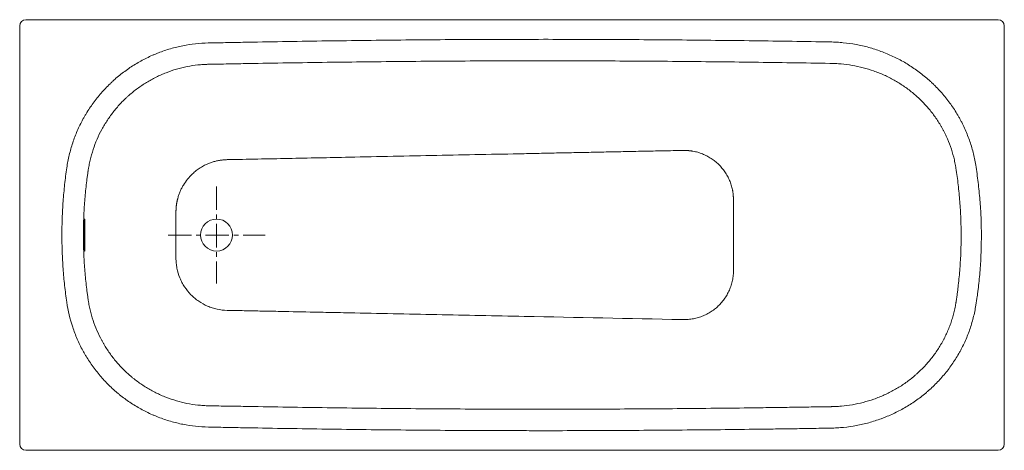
# Model space of a CAD drawing. Header units: millimetres. Extents: x 312 to 1912, y 91 to 791.
import ezdxf

# ---------------------------------------------------------------- set-up
doc = ezdxf.new("R2010")
doc.units = ezdxf.units.MM
doc.header["$LTSCALE"] = 4
doc.header["$MEASUREMENT"] = 0
doc.linetypes.add('MITTE', pattern=[50.8, 31.75, -6.35, 6.35, -6.35])
doc.layers.get('0').update_dxf_attribs({"lineweight": 20})
doc.layers.add('Kontur 2', color=8, linetype='Continuous', lineweight=9)
doc.layers.add('mittellinien_aktuell', color=7, linetype='MITTE', lineweight=9)

msp = doc.modelspace()

# ---------------------------------------------------------------- linework, layer by layer
for p, q in [((322.5, 791.1), (1902.5, 791.1)), ((312.5, 101.1), (312.5, 781.1)), ((1912.5, 781.1), (1912.5, 101.1)), ((1842.3, 441.1), (1842.3, 441.1)), ((1902.5, 91.1), (322.5, 91.1))]:
    msp.add_line(p, q)
msp.add_circle((632.4, 441.1), 26)
for centre, start, end in [((322.5, 781.1), 90, 180), ((1902.5, 781.1), 0, 90), ((322.5, 101.1), 180, 270), ((1902.5, 101.1), 270, 0)]:
    msp.add_arc(centre, 10, start, end)
for points, knots in [([(1132.4, 724.2), (1111, 724.2), (1089.7, 724.2), (1046.9, 724), (1025.6, 723.9), (982.8, 723.6), (961.5, 723.4), (918.7, 723.1), (897.4, 722.8), (854.7, 722.3), (833.3, 722.1), (790.6, 721.5), (769.2, 721.2), (726.5, 720.5), (705.1, 720.2), (673.1, 719.6), (662.4, 719.4), (646.4, 719.1), (641.1, 719), (633, 718.9), (630.4, 718.8), (626.4, 718.8), (625, 718.7), (622.4, 718.7), (621, 718.7), (619.7, 718.6)], [0, 0, 0, 0, 0.125, 0.125, 0.25, 0.25, 0.375, 0.375, 0.5, 0.5, 0.625, 0.625, 0.75, 0.75, 0.875, 0.875, 0.9375, 0.9375, 0.96875, 0.96875, 0.984375, 0.984375, 0.992188, 0.992188, 1, 1, 1, 1]), ([(1629.1, 720.1), (1608.4, 720.5), (1587.7, 720.8), (1546.4, 721.4), (1525.7, 721.7), (1484.3, 722.2), (1463.6, 722.5), (1422.2, 722.9), (1401.5, 723.1), (1360.1, 723.5), (1339.4, 723.6), (1298, 723.9), (1277.3, 724), (1235.9, 724.2), (1215.2, 724.2), (1173.8, 724.3), (1153.1, 724.3), (1132.4, 724.2)], [0, 0, 0, 0, 0.125, 0.125, 0.25, 0.25, 0.375, 0.375, 0.5, 0.5, 0.625, 0.625, 0.75, 0.75, 0.875, 0.875, 1, 1, 1, 1]), ([(1833.9, 549.7), (1833.9, 549.8), (1833.8, 549.9), (1833.8, 550.1), (1833.8, 550.2), (1833.7, 550.4), (1833.7, 551), (1833.4, 552.3), (1833, 554.9), (1832.5, 557.2), (1831.6, 561.6), (1831, 564.6), (1828.7, 573.4), (1827, 579.1), (1823, 590.5), (1820.7, 596), (1816.9, 604.3), (1815.6, 607), (1813.5, 611.1), (1812.8, 612.4), (1811.3, 615.1), (1810.6, 616.4), (1806.8, 623), (1803.5, 628.1), (1796.6, 637.9), (1792.9, 642.7), (1785.1, 651.8), (1781, 656.2), (1775.6, 661.6), (1774.5, 662.6), (1772.2, 664.7), (1771.1, 665.7), (1767.7, 668.8), (1765.4, 670.7), (1758.4, 676.5), (1753.5, 680.1), (1743.6, 686.8), (1738.5, 690), (1728, 695.9), (1722.6, 698.6), (1714.3, 702.3), (1711.5, 703.5), (1705.8, 705.8), (1703, 706.8), (1694.4, 709.8), (1688.7, 711.6), (1677.1, 714.6), (1671.2, 715.8), (1659.3, 717.9), (1653.4, 718.7), (1645.8, 719.4), (1644.3, 719.5), (1641.3, 719.7), (1638.2, 719.9), (1635.2, 720), (1632.9, 720.1), (1632.2, 720.1), (1631, 720.1), (1630.5, 720.1), (1629.8, 720.1), (1629.5, 720.1), (1629.3, 720.1), (1629.2, 720.1), (1629.1, 720.1)], [0, 0, 0, 0, 0.000977, 0.000977, 0.001953, 0.001953, 0.003906, 0.007812, 0.015625, 0.03125, 0.03125, 0.0625, 0.0625, 0.125, 0.125, 0.1875, 0.1875, 0.21875, 0.21875, 0.234375, 0.234375, 0.25, 0.25, 0.3125, 0.3125, 0.375, 0.375, 0.4375, 0.4375, 0.453125, 0.453125, 0.46875, 0.46875, 0.5, 0.5, 0.5625, 0.5625, 0.625, 0.625, 0.6875, 0.6875, 0.71875, 0.71875, 0.75, 0.75, 0.8125, 0.8125, 0.875, 0.875, 0.9375, 0.9375, 0.953125, 0.953125, 0.96875, 0.984375, 0.984375, 0.992187, 0.992187, 0.996094, 0.998047, 0.999023, 0.999023, 1, 1, 1, 1]), ([(619.7, 718.6), (619.6, 718.6), (619.5, 718.6), (619.3, 718.6), (619, 718.6), (618.4, 718.6), (617.1, 718.6), (616, 718.5), (613.7, 718.4), (612.2, 718.4), (607.8, 718.1), (604.8, 717.8), (596, 716.9), (590.2, 716), (578.7, 713.7), (573, 712.3), (561.6, 709), (556, 707.1), (549.1, 704.4), (547.7, 703.8), (545, 702.7), (543.6, 702.1), (539.5, 700.3), (536.8, 699), (528.8, 695.1), (523.6, 692.2), (513.6, 686.1), (508.7, 682.8), (499.1, 675.8), (494.5, 672.1), (488.9, 667.1), (487.8, 666.1), (485.6, 664.1), (484.5, 663.1), (481.3, 660), (479.2, 657.9), (473.1, 651.4), (469.2, 647), (461.9, 637.7), (458.4, 632.9), (453.5, 625.5), (451.9, 623), (448.9, 617.9), (447.4, 615.3), (443.1, 607.5), (440.5, 602.1), (435.8, 591.2), (433.7, 585.7), (430, 574.5), (428.4, 568.8), (426.3, 560.1), (425.7, 557.2), (424.8, 552.8), (424.6, 551.3), (424.2, 549.1), (424, 548), (423.8, 546.7), (423.7, 546.1), (423.7, 545.8), (423.6, 545.6), (423.6, 545.5), (423.6, 545.4)], [0, 0, 0, 0, 0.000977, 0.000977, 0.001953, 0.003906, 0.007812, 0.015625, 0.015625, 0.03125, 0.03125, 0.0625, 0.0625, 0.125, 0.125, 0.1875, 0.1875, 0.25, 0.25, 0.265625, 0.265625, 0.28125, 0.28125, 0.3125, 0.3125, 0.375, 0.375, 0.4375, 0.4375, 0.5, 0.5, 0.515625, 0.515625, 0.53125, 0.53125, 0.5625, 0.5625, 0.625, 0.625, 0.6875, 0.6875, 0.71875, 0.71875, 0.75, 0.75, 0.8125, 0.8125, 0.875, 0.875, 0.9375, 0.9375, 0.96875, 0.96875, 0.984375, 0.984375, 0.992187, 0.996094, 0.998047, 0.999023, 0.999023, 1, 1, 1, 1]), ([(423.6, 545.4), (423.6, 545.1), (423.5, 544.9), (423.5, 544.3), (423.4, 544.1), (423.3, 543.3), (423.2, 542.7), (423, 541.1), (422.9, 540), (422.4, 536.8), (422.1, 534.6), (421.3, 528.1), (420.8, 523.8), (419.4, 510.8), (418.6, 502.1), (417.3, 484.7), (416.8, 476), (416.2, 458.5), (416, 449.8), (416, 441.1)], [0, 0, 0, 0, 0.007812, 0.007812, 0.015625, 0.015625, 0.03125, 0.03125, 0.0625, 0.0625, 0.125, 0.125, 0.25, 0.25, 0.5, 0.5, 0.75, 0.75, 1, 1, 1, 1]), ([(1842.3, 441.1), (1842.3, 450.2), (1842.1, 459.3), (1841.4, 477.4), (1840.8, 486.5), (1839.4, 504.6), (1838.5, 513.7), (1836.5, 531.7), (1835.2, 540.7), (1833.9, 549.7)], [0, 0, 0, 0, 0.25, 0.25, 0.5, 0.5, 0.75, 0.75, 1, 1, 1, 1]), ([(416.6, 441.1), (416.6, 442.8), (416.6, 444.5), (416.6, 447), (416.7, 447.8), (416.7, 449.5), (416.7, 450.3), (416.8, 452.6), (416.8, 454.1), (416.9, 455.9), (416.9, 456.2), (417, 456.9), (417, 457.3), (417, 458.2), (417.1, 458.9), (417.2, 460.7), (417.3, 461.8), (417.4, 462.9), (417.4, 463.2), (417.4, 463.6), (417.5, 463.8), (417.5, 464.4), (417.6, 465.1), (417.7, 465.7), (417.7, 466.1), (417.8, 466.2), (417.8, 466.4), (417.8, 466.5), (417.9, 466.9), (418, 467.1), (418.1, 467.1), (418.1, 467.1), (418.2, 466.9), (418.2, 466.9), (418.2, 466.8), (418.2, 466.7), (418.3, 466.3), (418.3, 465.8), (418.4, 464.8), (418.4, 464.4), (418.4, 463.6), (418.4, 463.2), (418.5, 461.8), (418.5, 460.7), (418.5, 458.9), (418.5, 458.3), (418.5, 456.9), (418.5, 456.3), (418.5, 454.9), (418.5, 454.1), (418.5, 452.6), (418.5, 451.8), (418.5, 449.5), (418.5, 447.9), (418.5, 445.4), (418.5, 444.5), (418.5, 442.8), (418.5, 442), (418.5, 441.1)], [0, 0, 0, 0, 0.0625, 0.0625, 0.09375, 0.09375, 0.125, 0.125, 0.1875, 0.1875, 0.203125, 0.203125, 0.21875, 0.21875, 0.25, 0.25, 0.3125, 0.3125, 0.328125, 0.328125, 0.34375, 0.34375, 0.375, 0.40625, 0.40625, 0.421875, 0.421875, 0.4375, 0.4375, 0.5, 0.5, 0.53125, 0.53125, 0.546875, 0.546875, 0.5625, 0.5625, 0.625, 0.625, 0.65625, 0.65625, 0.6875, 0.6875, 0.75, 0.75, 0.78125, 0.78125, 0.8125, 0.8125, 0.84375, 0.84375, 0.875, 0.875, 0.9375, 0.9375, 0.96875, 0.96875, 1, 1, 1, 1]), ([(416, 441.1), (416, 432.4), (416.2, 423.7), (416.8, 406.3), (417.3, 397.6), (418.6, 380.2), (419.4, 371.5), (420.8, 358.5), (421.3, 354.2), (422.1, 347.7), (422.4, 345.6), (423, 341.3), (423.3, 339.1), (423.6, 336.9)], [0, 0, 0, 0, 0.25, 0.25, 0.5, 0.5, 0.75, 0.75, 0.875, 0.875, 0.9375, 0.9375, 1, 1, 1, 1]), ([(418.5, 441.1), (418.5, 439.4), (418.5, 437.7), (418.5, 435.2), (418.5, 434.4), (418.5, 432.7), (418.5, 431.9), (418.5, 429.6), (418.5, 428.1), (418.5, 426.3), (418.5, 426), (418.5, 425.3), (418.5, 424.9), (418.5, 423.9), (418.5, 423.3), (418.5, 421.5), (418.5, 420.4), (418.4, 419.2), (418.4, 419), (418.4, 418.6), (418.4, 418.4), (418.4, 417.8), (418.4, 417), (418.3, 416.5), (418.3, 416.1), (418.3, 416), (418.3, 415.8), (418.2, 415.7), (418.2, 415.3), (418.1, 415.1), (418, 415.1), (418, 415.1), (417.9, 415.3), (417.9, 415.3), (417.9, 415.4), (417.9, 415.5), (417.8, 415.9), (417.7, 416.4), (417.6, 417.4), (417.5, 417.8), (417.4, 418.6), (417.4, 419), (417.3, 420.4), (417.2, 421.5), (417.1, 423.3), (417, 423.9), (417, 425.2), (416.9, 425.9), (416.9, 427.3), (416.8, 428.1), (416.8, 429.6), (416.8, 430.3), (416.7, 432.7), (416.7, 434.3), (416.6, 436.8), (416.6, 437.7), (416.6, 439.4), (416.6, 440.2), (416.6, 441.1)], [0, 0, 0, 0, 0.0625, 0.0625, 0.09375, 0.09375, 0.125, 0.125, 0.1875, 0.1875, 0.203125, 0.203125, 0.21875, 0.21875, 0.25, 0.25, 0.3125, 0.3125, 0.328125, 0.328125, 0.34375, 0.34375, 0.375, 0.40625, 0.40625, 0.421875, 0.421875, 0.4375, 0.4375, 0.5, 0.5, 0.53125, 0.53125, 0.546875, 0.546875, 0.5625, 0.5625, 0.625, 0.625, 0.65625, 0.65625, 0.6875, 0.6875, 0.75, 0.75, 0.78125, 0.78125, 0.8125, 0.8125, 0.84375, 0.84375, 0.875, 0.875, 0.9375, 0.9375, 0.96875, 0.96875, 1, 1, 1, 1]), ([(1834.1, 332.6), (1834.5, 334.8), (1834.8, 337), (1835.5, 341.5), (1835.8, 343.8), (1836.4, 348.3), (1836.6, 350.5), (1837.2, 355), (1837.5, 357.3), (1838.2, 364.1), (1838.7, 368.6), (1839.6, 377.6), (1840, 382.1), (1840.6, 391.2), (1840.9, 395.7), (1841.5, 404.8), (1841.7, 409.3), (1841.9, 416.1), (1842, 418.4), (1842.1, 422.9), (1842.1, 425.2), (1842.2, 432), (1842.2, 436.6), (1842.3, 441.1)], [0, 0, 0, 0, 0.0625, 0.0625, 0.125, 0.125, 0.1875, 0.1875, 0.25, 0.25, 0.375, 0.375, 0.5, 0.5, 0.625, 0.625, 0.75, 0.75, 0.8125, 0.8125, 0.875, 0.875, 1, 1, 1, 1]), ([(423.6, 336.9), (423.6, 336.9), (423.6, 336.8), (423.6, 336.6), (423.7, 336.5), (423.7, 336.2), (423.7, 336), (423.8, 335.5), (424, 334.4), (424.4, 331.8), (424.8, 329.6), (425.6, 325.2), (426.2, 322.3), (428.3, 313.7), (429.9, 308), (433.6, 296.8), (435.7, 291.3), (440.3, 280.5), (442.9, 275.1), (446.5, 268.5), (447.2, 267.2), (448.7, 264.6), (449.4, 263.3), (451.7, 259.5), (453.3, 257), (458.2, 249.6), (461.7, 244.8), (469, 235.5), (472.9, 231), (481, 222.4), (485.3, 218.3), (490.9, 213.3), (492, 212.4), (494.3, 210.4), (495.4, 209.5), (498.9, 206.7), (501.3, 204.9), (508.4, 199.6), (513.3, 196.3), (523.4, 190.1), (528.6, 187.2), (536.5, 183.3), (539.2, 182), (543.3, 180.2), (544.7, 179.6), (547.4, 178.5), (548.8, 177.9), (555.8, 175.2), (561.4, 173.3), (572.8, 169.9), (578.5, 168.5), (590.1, 166.2), (596, 165.3), (604.9, 164.4), (607.8, 164.1), (612.3, 163.8), (613.8, 163.7), (616.1, 163.6), (617.2, 163.6), (618.5, 163.6), (619.1, 163.6), (619.4, 163.5), (619.6, 163.5), (619.7, 163.5), (619.8, 163.5)], [0, 0, 0, 0, 0.000977, 0.000977, 0.001953, 0.001953, 0.003906, 0.003906, 0.007812, 0.015625, 0.03125, 0.03125, 0.0625, 0.0625, 0.125, 0.125, 0.1875, 0.1875, 0.25, 0.25, 0.265625, 0.265625, 0.28125, 0.28125, 0.3125, 0.3125, 0.375, 0.375, 0.4375, 0.4375, 0.5, 0.5, 0.515625, 0.515625, 0.53125, 0.53125, 0.5625, 0.5625, 0.625, 0.625, 0.6875, 0.6875, 0.71875, 0.71875, 0.734375, 0.734375, 0.75, 0.75, 0.8125, 0.8125, 0.875, 0.875, 0.9375, 0.9375, 0.96875, 0.96875, 0.984375, 0.984375, 0.992188, 0.996094, 0.998047, 0.999023, 0.999023, 1, 1, 1, 1]), ([(1629.6, 162), (1629.6, 162), (1629.7, 162), (1629.9, 162), (1630.2, 162), (1630.9, 162), (1631.5, 162.1), (1632.6, 162.1), (1633.4, 162.1), (1634.9, 162.1), (1635.6, 162.2), (1637.1, 162.2), (1637.9, 162.3), (1641.7, 162.4), (1644.7, 162.6), (1653.7, 163.5), (1659.6, 164.2), (1671.5, 166.3), (1677.3, 167.5), (1689, 170.6), (1694.8, 172.3), (1702, 174.8), (1703.4, 175.3), (1706.3, 176.4), (1707.7, 177), (1711.9, 178.7), (1714.7, 179.8), (1722.9, 183.6), (1728.3, 186.3), (1738.8, 192.1), (1743.9, 195.3), (1753.9, 202.1), (1758.7, 205.7), (1764.6, 210.5), (1765.8, 211.5), (1768.1, 213.5), (1769.2, 214.5), (1772.6, 217.5), (1774.8, 219.6), (1781.3, 225.9), (1785.4, 230.3), (1793.2, 239.5), (1796.9, 244.3), (1803.9, 254.1), (1807.1, 259.2), (1810.9, 265.8), (1811.7, 267.2), (1813.1, 269.8), (1813.8, 271.2), (1815.9, 275.2), (1817.3, 277.9), (1819.8, 283.4), (1821, 286.2), (1823.2, 291.8), (1824.3, 294.6), (1826.3, 300.3), (1827.2, 303.1), (1828.9, 308.9), (1829.7, 311.8), (1831.2, 317.7), (1831.9, 320.6), (1832.8, 325.1), (1833.1, 326.6), (1833.5, 328.8), (1833.7, 329.9), (1833.9, 331.2), (1834, 331.9), (1834.1, 332.2), (1834.1, 332.4), (1834.1, 332.5), (1834.1, 332.6)], [0, 0, 0, 0, 0.000977, 0.000977, 0.001953, 0.003906, 0.007812, 0.007812, 0.015625, 0.015625, 0.023437, 0.023437, 0.03125, 0.03125, 0.0625, 0.0625, 0.125, 0.125, 0.1875, 0.1875, 0.25, 0.25, 0.265625, 0.265625, 0.28125, 0.28125, 0.3125, 0.3125, 0.375, 0.375, 0.4375, 0.4375, 0.5, 0.5, 0.515625, 0.515625, 0.53125, 0.53125, 0.5625, 0.5625, 0.625, 0.625, 0.6875, 0.6875, 0.75, 0.75, 0.765625, 0.765625, 0.78125, 0.78125, 0.8125, 0.8125, 0.84375, 0.84375, 0.875, 0.875, 0.90625, 0.90625, 0.9375, 0.9375, 0.96875, 0.96875, 0.984375, 0.984375, 0.992187, 0.996094, 0.998047, 0.999023, 0.999023, 1, 1, 1, 1]), ([(619.8, 163.5), (621.1, 163.5), (622.5, 163.5), (625.1, 163.4), (626.5, 163.4), (630.5, 163.3), (638.5, 163.2), (646.5, 163), (662.5, 162.8), (673.2, 162.6), (705.2, 162), (726.6, 161.7), (769.3, 161), (790.6, 160.7), (833.4, 160.1), (854.7, 159.8), (897.4, 159.3), (918.8, 159.1), (961.5, 158.7), (982.9, 158.6), (1025.6, 158.3), (1046.9, 158.2), (1089.7, 158), (1111, 158), (1132.4, 157.9)], [0, 0, 0, 0, 0.007812, 0.007812, 0.015625, 0.015625, 0.03125, 0.0625, 0.0625, 0.125, 0.125, 0.25, 0.25, 0.375, 0.375, 0.5, 0.5, 0.625, 0.625, 0.75, 0.75, 0.875, 0.875, 1, 1, 1, 1]), ([(1132.4, 157.9), (1142.7, 157.9), (1153.1, 157.9), (1173.8, 157.9), (1184.2, 157.9), (1215.2, 158), (1236, 158), (1277.4, 158.2), (1298.1, 158.3), (1339.5, 158.5), (1360.3, 158.7), (1401.7, 159), (1422.4, 159.2), (1463.8, 159.7), (1484.6, 159.9), (1515.6, 160.3), (1526, 160.5), (1546.7, 160.7), (1557.1, 160.9), (1577.8, 161.2), (1588.1, 161.4), (1601.1, 161.6), (1603.7, 161.6), (1608.8, 161.7), (1611.4, 161.7), (1616.6, 161.8), (1619.2, 161.9), (1622.4, 161.9), (1623.1, 161.9), (1624.4, 161.9), (1625, 161.9), (1627, 162), (1628.3, 162), (1629.6, 162)], [0, 0, 0, 0, 0.0625, 0.0625, 0.125, 0.125, 0.25, 0.25, 0.375, 0.375, 0.5, 0.5, 0.625, 0.625, 0.75, 0.75, 0.8125, 0.8125, 0.875, 0.875, 0.9375, 0.9375, 0.953125, 0.953125, 0.96875, 0.96875, 0.984375, 0.984375, 0.988281, 0.988281, 0.992188, 0.992188, 1, 1, 1, 1])]:
    msp.add_open_spline(points, degree=3, knots=knots)
at = {"layer": 'Kontur 2'}
for points, knots in [([(389, 550.5), (390, 557.4), (391.4, 564.3), (394.6, 577.8), (396.5, 584.4), (400.8, 597.5), (403.3, 604), (408.8, 616.7), (411.9, 623), (416, 630.7), (416.9, 632.2), (418.6, 635.2), (419.5, 636.7), (422.2, 641.2), (424.1, 644.2), (429.8, 652.8), (433.9, 658.4), (442.5, 669.3), (447.1, 674.5), (454.2, 682), (456.7, 684.5), (460.5, 688.1), (461.7, 689.3), (464.3, 691.7), (465.6, 692.9), (472.2, 698.7), (477.6, 703), (488.8, 711.3), (494.5, 715.1), (506.3, 722.3), (512.4, 725.7), (521.8, 730.3), (524.9, 731.8), (529.7, 733.9), (531.3, 734.6), (534.6, 735.9), (536.2, 736.6), (544.3, 739.7), (550.9, 742), (564.2, 745.8), (570.9, 747.5), (584.4, 750.1), (591.2, 751.2), (605, 752.7), (612, 753.1), (619, 753.3)], [0, 0, 0, 0, 0.0625, 0.0625, 0.125, 0.125, 0.1875, 0.1875, 0.25, 0.25, 0.265625, 0.265625, 0.28125, 0.28125, 0.3125, 0.3125, 0.375, 0.375, 0.4375, 0.4375, 0.46875, 0.46875, 0.484375, 0.484375, 0.5, 0.5, 0.5625, 0.5625, 0.625, 0.625, 0.6875, 0.6875, 0.71875, 0.71875, 0.734375, 0.734375, 0.75, 0.75, 0.8125, 0.8125, 0.875, 0.875, 0.9375, 0.9375, 1, 1, 1, 1]), ([(619, 753.3), (620.3, 753.3), (621.7, 753.3), (624.3, 753.4), (625.7, 753.4), (629.7, 753.5), (637.7, 753.6), (645.7, 753.8), (661.8, 754.1), (672.4, 754.3), (704.5, 754.9), (725.9, 755.3), (768.7, 755.9), (790.1, 756.3), (832.9, 756.9), (854.3, 757.1), (897, 757.7), (918.4, 757.9), (961.2, 758.3), (982.6, 758.5), (1025.4, 758.8), (1046.8, 758.9), (1089.6, 759.1), (1111, 759.1), (1132.3, 759.1)], [0, 0, 0, 0, 0.007812, 0.007812, 0.015625, 0.015625, 0.03125, 0.0625, 0.0625, 0.125, 0.125, 0.25, 0.25, 0.375, 0.375, 0.5, 0.5, 0.625, 0.625, 0.75, 0.75, 0.875, 0.875, 1, 1, 1, 1]), ([(1132.3, 759.1), (1153.1, 759.2), (1173.8, 759.2), (1215.2, 759.1), (1236, 759), (1277.4, 758.9), (1298.1, 758.8), (1339.6, 758.5), (1360.3, 758.4), (1401.8, 758), (1422.5, 757.8), (1463.9, 757.3), (1484.7, 757.1), (1526.1, 756.6), (1546.8, 756.3), (1588.3, 755.7), (1609, 755.3), (1629.7, 755)], [0, 0, 0, 0, 0.125, 0.125, 0.25, 0.25, 0.375, 0.375, 0.5, 0.5, 0.625, 0.625, 0.75, 0.75, 0.875, 0.875, 1, 1, 1, 1]), ([(1629.7, 755), (1633.3, 754.9), (1636.8, 754.8), (1642.1, 754.5), (1643.8, 754.4), (1647.4, 754.1), (1649.1, 753.9), (1657.9, 753), (1664.8, 752), (1678.6, 749.4), (1685.3, 747.9), (1698.8, 744.2), (1705.4, 742.1), (1715.3, 738.4), (1718.6, 737.1), (1725.1, 734.4), (1728.3, 733), (1737.9, 728.5), (1744.1, 725.3), (1756.2, 718.3), (1762.1, 714.5), (1773.5, 706.5), (1779, 702.3), (1787.1, 695.5), (1789.8, 693.2), (1793.7, 689.6), (1795, 688.4), (1797.5, 686), (1798.8, 684.8), (1805, 678.5), (1809.7, 673.4), (1818.7, 662.7), (1822.9, 657.1), (1830.9, 645.7), (1834.6, 639.8), (1839, 632.1), (1839.9, 630.6), (1841.6, 627.5), (1842.4, 625.9), (1844.8, 621.2), (1846.3, 618.1), (1850.7, 608.5), (1853.3, 602), (1858, 588.9), (1860, 582.2), (1862.6, 572), (1863.4, 568.6), (1864.8, 561.8), (1865.4, 558.3), (1866, 554.8)], [0, 0, 0, 0, 0.03125, 0.03125, 0.046875, 0.046875, 0.0625, 0.0625, 0.125, 0.125, 0.1875, 0.1875, 0.25, 0.25, 0.28125, 0.28125, 0.3125, 0.3125, 0.375, 0.375, 0.4375, 0.4375, 0.5, 0.5, 0.53125, 0.53125, 0.546875, 0.546875, 0.5625, 0.5625, 0.625, 0.625, 0.6875, 0.6875, 0.75, 0.75, 0.765625, 0.765625, 0.78125, 0.78125, 0.8125, 0.8125, 0.875, 0.875, 0.9375, 0.9375, 0.96875, 0.96875, 1, 1, 1, 1]), ([(1132.3, 573.3), (1137.6, 573.5), (1148.4, 573.7), (1169.9, 574.1), (1196.9, 574.7), (1229.2, 575.3), (1261.3, 576), (1293.6, 576.6), (1325.6, 577.3), (1358.2, 577.9), (1379.7, 578.4), (1390.7, 578.6)], [0, 0, 0, 0, 0.061593, 0.124999, 0.249999, 0.374999, 0.499999, 0.622086, 0.749999, 0.872327, 1, 1, 1, 1]), ([(1390.7, 578.6), (1391, 578.6), (1391.6, 578.6), (1392.6, 578.6), (1393.5, 578.6), (1394.4, 578.6), (1395.3, 578.5), (1396.3, 578.5), (1397.2, 578.5), (1398.1, 578.4), (1399.1, 578.3), (1400, 578.2), (1400.9, 578.1), (1401.8, 578), (1402.8, 577.9), (1403.7, 577.8), (1404.6, 577.6), (1405.6, 577.5), (1407.5, 577.2), (1410.4, 576.6), (1414.2, 575.6), (1418, 574.4), (1421.8, 573), (1425.5, 571.4), (1429, 569.7), (1432.5, 567.8), (1437, 565), (1442.4, 561.2), (1448.4, 555.9), (1453.8, 550), (1458.6, 543.7), (1462.7, 536.9), (1465.6, 530.9), (1467.5, 526), (1468.8, 522.2), (1469.9, 518.4), (1470.6, 515.2), (1471.1, 512.7), (1471.4, 511), (1471.6, 509.2), (1471.8, 507.5), (1472, 505.7), (1472.1, 503.9), (1472.2, 502.2), (1472.3, 500.4), (1472.3, 499.2), (1472.3, 498.6)], [0, 0, 0, 0, 0.007302, 0.014604, 0.021908, 0.029214, 0.036523, 0.043836, 0.051155, 0.058479, 0.065811, 0.073152, 0.080501, 0.087861, 0.095232, 0.102615, 0.110012, 0.117423, 0.124849, 0.155993, 0.187191, 0.218517, 0.250047, 0.281123, 0.312356, 0.343463, 0.374594, 0.437118, 0.499819, 0.562101, 0.624469, 0.686942, 0.749401, 0.78069, 0.811939, 0.843204, 0.874543, 0.888491, 0.902424, 0.916349, 0.930271, 0.944193, 0.958123, 0.972063, 0.986021, 1, 1, 1, 1]), ([(566.4, 478.6), (566.4, 478.9), (566.4, 479.5), (566.4, 480.5), (566.5, 481.4), (566.5, 482.4), (566.5, 483.3), (566.6, 484.3), (566.7, 485.2), (566.7, 486.2), (566.8, 487.1), (566.9, 488), (567, 489), (567.2, 489.9), (567.3, 490.8), (567.4, 491.7), (567.6, 492.7), (567.7, 493.6), (567.9, 494.5), (568.1, 495.4), (568.3, 496.4), (568.5, 497.3), (568.7, 498.2), (568.9, 499.1), (569.2, 500), (569.8, 502.5), (571.1, 506.6), (573.2, 512), (575.7, 517.3), (579.4, 524.1), (585, 532.1), (592.2, 539.8), (599.2, 545.8), (605.9, 550.5), (612.3, 554.2), (618.3, 556.9), (623.8, 559.1), (629.5, 560.8), (634, 561.8), (637.1, 562.4), (638.9, 562.6), (640.7, 562.9), (642.5, 563.1), (644.2, 563.3), (646, 563.4), (647.8, 563.5), (649.1, 563.5), (649.7, 563.6)], [0, 0, 0, 0, 0.007225, 0.014436, 0.021636, 0.028825, 0.036005, 0.043175, 0.050336, 0.057491, 0.06464, 0.071783, 0.078922, 0.086057, 0.093189, 0.100319, 0.107448, 0.114577, 0.121707, 0.128837, 0.13597, 0.143106, 0.150247, 0.157393, 0.164546, 0.171706, 0.216204, 0.260731, 0.304947, 0.349038, 0.437698, 0.526327, 0.587512, 0.649125, 0.710812, 0.75559, 0.800345, 0.845334, 0.890525, 0.904215, 0.917903, 0.931584, 0.945256, 0.958923, 0.972595, 0.986284, 1, 1, 1, 1]), ([(848, 567.6), (831.4, 567.2), (814.9, 566.9), (781.9, 566.2), (765.3, 565.9), (715.8, 564.9), (682.7, 564.2), (649.7, 563.6)], [0, 0, 0, 0, 0.25, 0.25, 0.5, 0.5, 1, 1, 1, 1]), ([(1132.3, 573.3), (1084.9, 572.4), (1037.5, 571.4), (942.8, 569.5), (895.4, 568.5), (848, 567.6)], [0, 0, 0, 0, 0.5, 0.5, 1, 1, 1, 1]), ([(381.1, 441.1), (381.1, 450.2), (381.2, 459.4), (381.9, 477.7), (382.4, 486.8), (383.7, 505.1), (384.6, 514.2), (386, 527.8), (386.6, 532.3), (387.7, 541.4), (388.4, 546), (389, 550.5)], [0, 0, 0, 0, 0.25, 0.25, 0.5, 0.5, 0.75, 0.75, 0.875, 0.875, 1, 1, 1, 1]), ([(1866, 554.8), (1867.5, 545.4), (1868.8, 536), (1871.1, 517.1), (1872, 507.6), (1873.6, 488.6), (1874.2, 479.1), (1875, 460.1), (1875.2, 450.6), (1875.2, 441.1)], [0, 0, 0, 0, 0.25, 0.25, 0.5, 0.5, 0.75, 0.75, 1, 1, 1, 1]), ([(389, 331.9), (388.3, 336.4), (387.7, 340.9), (386.6, 350), (386, 354.5), (384.5, 368.1), (383.7, 377.2), (382.4, 395.5), (381.9, 404.6), (381.2, 422.8), (381.1, 432), (381.1, 441.1)], [0, 0, 0, 0, 0.125, 0.125, 0.25, 0.25, 0.5, 0.5, 0.75, 0.75, 1, 1, 1, 1]), ([(1472.3, 388.5), (1472.3, 397.2), (1472.3, 406), (1472.3, 423.6), (1472.3, 432.3), (1472.3, 441.1)], [0, 0, 0, 0, 0.5, 0.5, 1, 1, 1, 1]), ([(1875.2, 441.1), (1875.2, 436.3), (1875.1, 431.5), (1875, 424.4), (1875, 422), (1874.9, 417.2), (1874.8, 414.8), (1874.5, 407.7), (1874.3, 402.9), (1873.8, 393.4), (1873.4, 388.7), (1872.7, 379.2), (1872.3, 374.4), (1871.3, 364.9), (1870.8, 360.2), (1870, 353.1), (1869.7, 350.7), (1869.1, 346), (1868.7, 343.6), (1867.8, 336.5), (1867.1, 331.8), (1866.3, 327.1)], [0, 0, 0, 0, 0.125, 0.125, 0.1875, 0.1875, 0.25, 0.25, 0.375, 0.375, 0.5, 0.5, 0.625, 0.625, 0.75, 0.75, 0.8125, 0.8125, 0.875, 0.875, 1, 1, 1, 1]), ([(566.4, 403.6), (566.4, 400.8), (566.6, 398.1), (567.1, 392.6), (567.5, 389.8), (569.1, 381.7), (570.7, 376.5), (573.8, 368.9), (574.9, 366.4), (577.5, 361.5), (578.9, 359.1), (583.5, 352.3), (586.9, 348), (592.6, 342.1), (594.7, 340.2), (598.9, 336.7), (601.1, 335), (607.9, 330.4), (612.7, 327.8), (620.3, 324.5), (622.9, 323.5), (628.1, 321.8), (630.7, 321.1), (638.7, 319.4), (644.1, 318.7), (649.7, 318.6)], [0, 0, 0, 0, 0.0625, 0.0625, 0.125, 0.125, 0.25, 0.25, 0.3125, 0.3125, 0.375, 0.375, 0.5, 0.5, 0.5625, 0.5625, 0.625, 0.625, 0.75, 0.75, 0.8125, 0.8125, 0.875, 0.875, 1, 1, 1, 1]), ([(1472.3, 388.5), (1472.3, 387), (1472.3, 385.6), (1472.3, 383.9), (1472.3, 383.5), (1472.3, 382.8), (1472.3, 382.4), (1472.3, 381.4), (1472.3, 380.7), (1472.1, 377.2), (1471.9, 374.4), (1471, 368.9), (1470.5, 366.1), (1469.4, 362.1), (1469, 360.7), (1468.2, 358), (1467.7, 356.7), (1466.7, 354.1), (1466.2, 352.8), (1465.1, 350.2), (1464.5, 348.9), (1462.6, 345.2), (1461.2, 342.8), (1458.2, 338.1), (1456.5, 335.8), (1453, 331.4), (1451.1, 329.3), (1447.2, 325.3), (1445.2, 323.4), (1440.8, 319.9), (1438.6, 318.2), (1433.9, 315.1), (1431.4, 313.7), (1426.4, 311.2), (1423.9, 310), (1418.7, 308), (1416, 307.1), (1410.6, 305.6), (1407.9, 305), (1402.3, 304.2), (1399.5, 303.8), (1395.3, 303.6), (1393.9, 303.6), (1391.8, 303.6), (1391.1, 303.6), (1389.7, 303.6), (1389, 303.6), (1388.2, 303.7)], [0, 0, 0, 0, 0.03125, 0.03125, 0.039063, 0.039063, 0.046875, 0.046875, 0.0625, 0.0625, 0.125, 0.125, 0.1875, 0.1875, 0.21875, 0.21875, 0.25, 0.25, 0.28125, 0.28125, 0.3125, 0.3125, 0.375, 0.375, 0.4375, 0.4375, 0.5, 0.5, 0.5625, 0.5625, 0.625, 0.625, 0.6875, 0.6875, 0.75, 0.75, 0.8125, 0.8125, 0.875, 0.875, 0.9375, 0.9375, 0.96875, 0.96875, 0.984375, 0.984375, 1, 1, 1, 1]), ([(619.1, 128.9), (612.1, 129), (605.1, 129.5), (591.3, 131), (584.5, 132), (570.9, 134.7), (564.2, 136.4), (550.9, 140.2), (544.3, 142.5), (536.1, 145.7), (534.5, 146.3), (531.3, 147.7), (529.7, 148.3), (524.9, 150.5), (521.7, 151.9), (512.4, 156.6), (506.3, 159.9), (494.5, 167.1), (488.7, 171), (480.3, 177.2), (477.6, 179.3), (473.5, 182.6), (472.1, 183.7), (469.5, 185.9), (468.1, 187.1), (461.5, 192.9), (456.5, 197.7), (447, 207.8), (442.4, 213), (433.8, 223.9), (429.7, 229.5), (423.9, 238.2), (422.1, 241.1), (419.4, 245.6), (418.5, 247.1), (416.8, 250.2), (415.9, 251.7), (411.7, 259.4), (408.7, 265.7), (403.2, 278.4), (400.8, 284.9), (394.2, 304.5), (391, 318), (389, 331.9)], [0, 0, 0, 0, 0.0625, 0.0625, 0.125, 0.125, 0.1875, 0.1875, 0.25, 0.25, 0.265625, 0.265625, 0.28125, 0.28125, 0.3125, 0.3125, 0.375, 0.375, 0.4375, 0.4375, 0.46875, 0.46875, 0.484375, 0.484375, 0.5, 0.5, 0.5625, 0.5625, 0.625, 0.625, 0.6875, 0.6875, 0.71875, 0.71875, 0.734375, 0.734375, 0.75, 0.75, 0.8125, 0.8125, 0.875, 0.875, 1, 1, 1, 1]), ([(1866.3, 327.1), (1865.1, 320.1), (1863.7, 313.3), (1861.2, 303.1), (1860.2, 299.7), (1858.2, 293.1), (1857.2, 289.7), (1854.8, 283.2), (1853.6, 279.9), (1851, 273.5), (1849.6, 270.3), (1846.7, 263.9), (1845.2, 260.7), (1842.8, 256.1), (1841.9, 254.5), (1840.3, 251.4), (1839.4, 249.8), (1835, 242.2), (1831.2, 236.3), (1823.2, 224.8), (1819, 219.3), (1810, 208.6), (1805.3, 203.5), (1797.9, 196), (1795.4, 193.6), (1791.5, 190.1), (1790.1, 188.9), (1787.5, 186.6), (1786.1, 185.4), (1779.4, 179.7), (1773.8, 175.5), (1762.4, 167.5), (1756.5, 163.8), (1744.4, 156.8), (1738.2, 153.6), (1728.7, 149.1), (1725.5, 147.7), (1720.7, 145.7), (1719, 145), (1715.8, 143.7), (1714.1, 143.1), (1705.8, 140.1), (1699.1, 137.9), (1685.7, 134.2), (1678.9, 132.7), (1665.2, 130.1), (1658.3, 129.1), (1647.8, 128.1), (1644.3, 127.8), (1639.1, 127.5), (1637.3, 127.4), (1633.8, 127.3), (1632, 127.2), (1630.3, 127.2)], [0, 0, 0, 0, 0.0625, 0.0625, 0.09375, 0.09375, 0.125, 0.125, 0.15625, 0.15625, 0.1875, 0.1875, 0.21875, 0.21875, 0.234375, 0.234375, 0.25, 0.25, 0.3125, 0.3125, 0.375, 0.375, 0.4375, 0.4375, 0.46875, 0.46875, 0.484375, 0.484375, 0.5, 0.5, 0.5625, 0.5625, 0.625, 0.625, 0.6875, 0.6875, 0.71875, 0.71875, 0.734375, 0.734375, 0.75, 0.75, 0.8125, 0.8125, 0.875, 0.875, 0.9375, 0.9375, 0.96875, 0.96875, 0.984375, 0.984375, 1, 1, 1, 1]), ([(848, 314.6), (841.7, 314.7), (829, 315), (810.1, 315.4), (779.1, 316), (744.6, 316.7), (706.6, 317.5), (682.4, 318), (663.4, 318.4), (654.2, 318.5), (649.7, 318.6)], [0, 0, 0, 0, 0.095506, 0.191012, 0.286516, 0.564537, 0.71279, 0.861034, 0.930518, 1, 1, 1, 1]), ([(848, 314.6), (895.4, 313.6), (942.8, 312.7), (1037.5, 310.8), (1084.9, 309.8), (1132.3, 308.8)], [0, 0, 0, 0, 0.5, 0.5, 1, 1, 1, 1]), ([(1132.3, 123.1), (1111, 123.1), (1089.6, 123.1), (1046.8, 123.3), (1025.4, 123.4), (982.6, 123.7), (961.3, 123.9), (918.5, 124.3), (897.1, 124.5), (854.3, 125), (832.9, 125.3), (790.2, 125.9), (768.8, 126.3), (726, 126.9), (704.6, 127.3), (672.6, 127.9), (661.9, 128.1), (645.8, 128.4), (637.8, 128.5), (629.8, 128.7), (625.8, 128.8), (624.5, 128.8), (621.8, 128.8), (620.4, 128.9), (619.1, 128.9)], [0, 0, 0, 0, 0.125, 0.125, 0.25, 0.25, 0.375, 0.375, 0.5, 0.5, 0.625, 0.625, 0.75, 0.75, 0.875, 0.875, 0.9375, 0.9375, 0.96875, 0.984375, 0.984375, 0.992187, 0.992187, 1, 1, 1, 1]), ([(1630.3, 127.2), (1627.7, 127.1), (1625.1, 127.1), (1619.9, 127), (1617.3, 127), (1609.5, 126.8), (1604.3, 126.8), (1588.8, 126.5), (1578.4, 126.3), (1557.7, 126), (1547.3, 125.9), (1526.6, 125.6), (1516.2, 125.5), (1485.1, 125.1), (1464.3, 124.8), (1422.8, 124.4), (1402.1, 124.2), (1360.6, 123.8), (1339.8, 123.7), (1298.3, 123.4), (1277.6, 123.3), (1236.1, 123.1), (1215.3, 123.1), (1184.2, 123), (1173.8, 123), (1153.1, 123), (1142.7, 123), (1132.3, 123.1)], [0, 0, 0, 0, 0.015625, 0.015625, 0.03125, 0.03125, 0.0625, 0.0625, 0.125, 0.125, 0.1875, 0.1875, 0.25, 0.25, 0.375, 0.375, 0.5, 0.5, 0.625, 0.625, 0.75, 0.75, 0.875, 0.875, 0.9375, 0.9375, 1, 1, 1, 1])]:
    msp.add_open_spline(points, degree=3, knots=knots, dxfattribs=at)
for points in [[(1472.3, 441.1), (1472.3, 445.9), (1472.3, 455.5), (1472.3, 469.9), (1472.3, 484.2), (1472.3, 493.8), (1472.3, 498.6)], [(566.4, 478.6), (566.4, 466.1), (566.4, 453.6), (566.4, 441.1)], [(566.4, 441.1), (566.4, 428.6), (566.4, 416.1), (566.4, 403.6)], [(1132.3, 308.8), (1217.6, 307.1), (1302.9, 305.4), (1388.2, 303.7)]]:
    msp.add_open_spline(points, degree=3, dxfattribs=at)
at = {"layer": 'mittellinien_aktuell', "ltscale": 0.3}
for p, q in [((632.5, 520), (632.5, 362.2)), ((553.5, 441.1), (711.4, 441.1))]:
    msp.add_line(p, q, dxfattribs=at)

doc.saveas('drawing.dxf')
